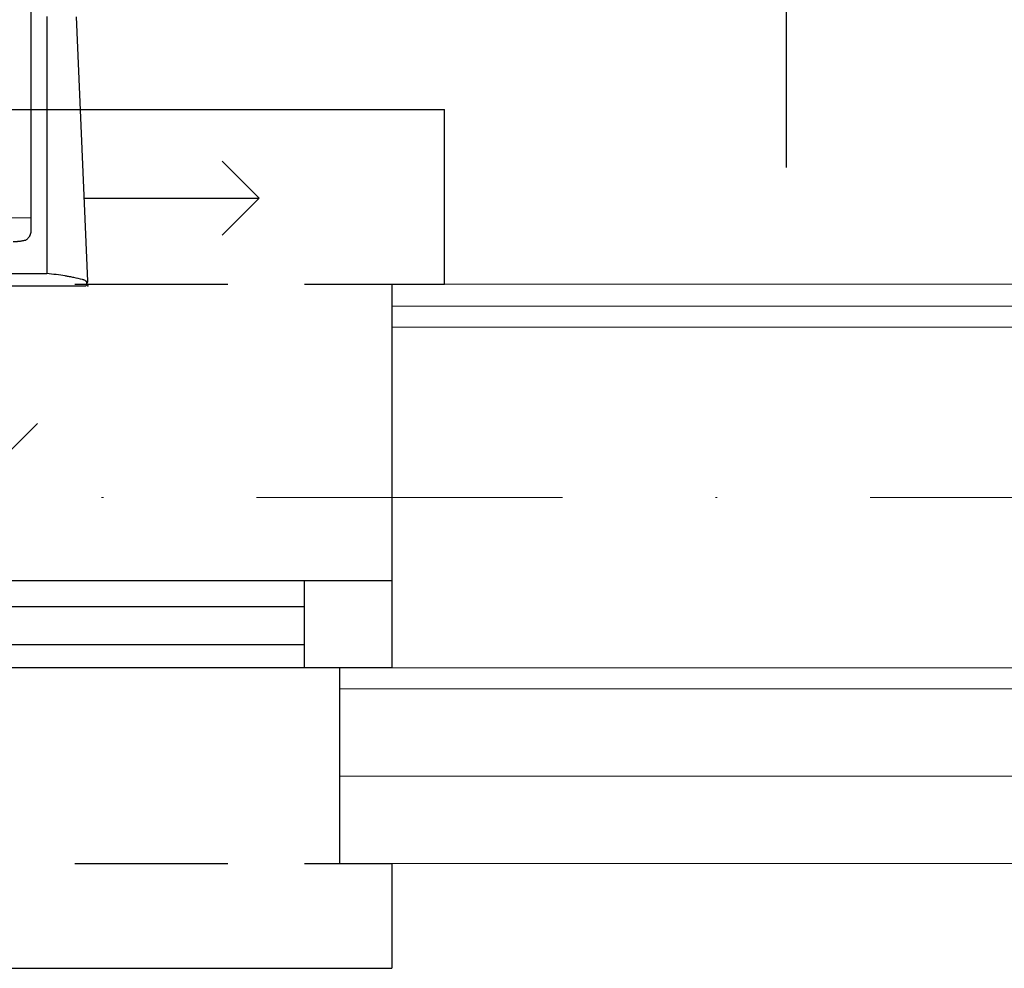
# Model space of a CAD drawing. Header units: inches. Extents: x 45159 to 108059, y -33626 to -17950.
# Tile 21 of 38: x 50566 to 50623, y -18898 to -18843. Entities that reach past the tile are written whole.
import ezdxf
from ezdxf.enums import TextEntityAlignment as Align

# ---------------------------------------------------------------- set-up
doc = ezdxf.new("R2010")
doc.units = ezdxf.units.IN
doc.header["$MEASUREMENT"] = 0
doc.linetypes.add('DASHDOT', pattern=[1, 0.5, -0.25, 0, -0.25])
doc.linetypes.add('HIDDEN', pattern=[0.375, 0.25, -0.125])
for name, color, linetype in [('DVM_INDOOR', 7, 'Continuous'), ('DVM_UNIT_BP', 7, 'Continuous'), ('DVM_UNIT_DP', 4, 'Continuous'), ('DVM_UNIT_LP', 3, 'Continuous'), ('E_gniazda', 240, 'Continuous'), ('p--okna', 251, 'Continuous')]:
    doc.layers.add(name, color=color, linetype=linetype)
for name, color, linetype, lineweight in [('p-- ocieplenie-w.zew', 251, 'Continuous', 0), ('p--osie konstr', 7, 'DASHDOT', 15), ('p--płyta GK', 251, 'Continuous', 0), ('p--ściana szkielet', 251, 'Continuous', 0)]:
    doc.layers.add(name, color=color, linetype=linetype, lineweight=lineweight)
doc.styles.add('Arial', font='arial.ttf', dxfattribs={"width": 0.75})
doc.linetypes.add('BATTING', pattern='A,0.0001,-0.1,[134,ltypeshp.shx,S=0.1,R=0,X=-0.1,Y=0],-0.2,[134,ltypeshp.shx,S=0.1,R=180,X=0.1,Y=0],-0.1', length=0.4001)

# ---------------------------------------------------------------- blocks, each defined once
blk = doc.blocks.new('okno-110-33.15')
at = {"linetype": 'Continuous', "ltscale": 35}
for p, q in [((0, 39.15), (110, 39.15)), ((-3, -10), (113, -10))]:
    blk.add_line(p, q, dxfattribs=at)
for p, q in [((110, 33.15), (110, 39.15)), ((107, 21.952), (107, 33.15)), ((105, 21.952), (5, 21.952)), ((110, 21.952), (105, 21.952)), ((105, 21.952), (105, 16.952)), ((110, 0), (110, 21.952)), ((110, 16.952), (110, 21.952)), ((5, 20.61), (105, 20.61)), ((5, 18.452), (105, 18.452)), ((5, 16.952), (105, 16.952)), ((105, 16.952), (110, 16.952)), ((110, 0), (113, 0)), ((113, 0), (113, -10))]:
    blk.add_line(p, q)
at = {"linetype": 'HIDDEN', "ltscale": 35}
for p, q in [((0, 33.15), (110, 33.15)), ((0, 0), (110, 0))]:
    blk.add_line(p, q, dxfattribs=at)
blk = doc.blocks.new('gn-1f')
at = {"layer": 'E_gniazda', "lineweight": 30}
blk.add_line((5465750.2434, 5917242.2776), (5465750.2434, 5917242.4824), dxfattribs=at)
at = {"layer": 'E_gniazda', "color": 7, "style": 'Arial'}
blk.add_attdef('fazy', (5465750.6128, 5917242.1351), '', height=0.125, dxfattribs=at)
for tag, p in [('PRAD', (5465750.2366, 5917241.9258)), ('OBWÓD', (5465750.207, 5917241.7325))]:
    blk.add_attdef(tag, text='', height=0.125, dxfattribs=at).set_placement(p, align=Align.MIDDLE)
blk = doc.blocks.new('DVM_LP_VEC')
at = {"layer": 'DVM_UNIT_LP', "color": 0}
blk.add_line((0, 0), (100, 0), dxfattribs=at)
blk.add_lwpolyline([(78.79, 21.21), (100, 0), (78.79, -21.21)], dxfattribs=at)
blk.add_point((0, 0), dxfattribs=at)
blk = doc.blocks.new('DVM_DP_VEC')
at = {"layer": 'DVM_UNIT_DP', "color": 0}
blk.add_line((0, 0), (100, 0), dxfattribs=at)
blk.add_lwpolyline([(78.79, 21.21), (100, 0), (78.79, -21.21)], dxfattribs=at)
blk.add_point((0, 0), dxfattribs=at)
blk = doc.blocks.new('RAC_ID_WM_AIRISE_WF_820X299X215_WF_T_BL')
at = {"layer": 'DVM_INDOOR', "color": 0}
for p, q in [((-408.99, 0), (408.99, 0)), ((410.01, -2.58), (403.6, -153.84)), ((-386.68, -6.99), (386.68, -6.99)), ((386.66, -154.1), (386.68, -6.99)), ((377.73, -38.77), (362.05, -38.81)), ((377.73, -38.77), (377.73, -180.19))]:
    blk.add_line(p, q, dxfattribs=at)
for points, knots in [([(407.01, -3.58), (405.4, -3.97), (403.77, -4.34), (401.3, -4.86), (400.47, -5.02), (399.21, -5.26), (398.58, -5.37), (397.95, -5.49), (397.52, -5.56), (397.31, -5.6), (395.4, -5.92), (393.69, -6.17), (390.23, -6.63), (388.49, -6.82), (386.68, -6.99)], [0, 0, 0, 0, 0.25, 0.25, 0.375, 0.375, 0.4375, 0.46875, 0.46875, 0.5, 0.5, 0.75, 0.75, 1, 1, 1, 1]), ([(409.16, -2.58), (409.03, -2.68), (408.89, -2.78), (408.58, -2.98), (408.41, -3.07), (408.19, -3.17), (408.14, -3.19), (408.05, -3.23), (408, -3.25), (407.85, -3.31), (407.75, -3.35), (407.45, -3.46), (407.23, -3.52), (407.01, -3.58)], [0, 0, 0, 0, 0.25, 0.25, 0.5, 0.5, 0.5625, 0.5625, 0.625, 0.625, 0.75, 0.75, 1, 1, 1, 1]), ([(409.38, -0.97), (409.43, -1.1), (409.47, -1.24), (409.5, -1.51), (409.5, -1.64), (409.48, -1.8), (409.48, -1.81), (409.47, -1.85), (409.46, -1.9), (409.45, -1.95), (409.42, -2.05), (409.37, -2.18), (409.31, -2.31), (409.24, -2.44), (409.2, -2.51), (409.16, -2.57)], [0, 0, 0, 0, 0.25, 0.25, 0.5, 0.5, 0.53125, 0.53125, 0.5625, 0.625, 0.625, 0.75, 0.875, 0.875, 1, 1, 1, 1]), ([(367.29, -25.3), (367.92, -25.3), (368.54, -25.32), (369.33, -25.38), (369.48, -25.4), (369.8, -25.42), (369.95, -25.44), (370.42, -25.49), (370.73, -25.53), (371.35, -25.61), (371.66, -25.66), (372.28, -25.76), (372.59, -25.81), (373.21, -25.93), (373.52, -25.99), (373.98, -26.08), (374.13, -26.11), (374.36, -26.16), (374.44, -26.18), (374.55, -26.2), (374.59, -26.21), (374.65, -26.22), (374.67, -26.23), (374.7, -26.23), (374.71, -26.24), (374.72, -26.24), (374.73, -26.24), (374.73, -26.24), (374.74, -26.24), (374.74, -26.24), (374.74, -26.24), (374.74, -26.24), (374.74, -26.24), (374.74, -26.25), (374.74, -26.25), (374.74, -26.25), (374.74, -26.25), (374.74, -26.25)], [0, 0, 0, 0, 0.25, 0.25, 0.3125, 0.3125, 0.375, 0.375, 0.5, 0.5, 0.625, 0.625, 0.75, 0.75, 0.875, 0.875, 0.9375, 0.9375, 0.96875, 0.96875, 0.984375, 0.984375, 0.992188, 0.992188, 0.996094, 0.996094, 0.998047, 0.998047, 0.999023, 0.999023, 0.999512, 0.999512, 0.999756, 0.999756, 0.999878, 0.999878, 1, 1, 1, 1]), ([(376.91, -28.68), (376.74, -28.38), (376.37, -27.78), (375.8, -27.12), (375.28, -26.65), (374.97, -26.4), (374.8, -26.27), (374.76, -26.25)], [0, 0, 0, 0, 0.319405, 0.638853, 0.798578, 0.958302, 1, 1, 1, 1]), ([(376.87, -28.69), (376.86, -28.67), (376.85, -28.65), (376.83, -28.61), (376.79, -28.56), (376.76, -28.5), (376.7, -28.39), (376.65, -28.32), (376.61, -28.24)], [0, 0, 0, 0, 0.125, 0.125, 0.25, 0.5, 0.5, 1, 1, 1, 1]), ([(376.91, -28.68), (376.9, -28.68), (376.9, -28.68), (376.89, -28.68), (376.88, -28.69), (376.87, -28.69)], [0, 0, 0, 0, 0.041419, 0.041419, 1, 1, 1, 1]), ([(376.91, -28.68), (376.91, -28.7), (376.93, -28.72), (376.95, -28.76), (376.96, -28.79), (376.98, -28.83), (377, -28.87), (377.02, -28.91), (377.04, -28.94), (377.06, -28.98), (377.07, -29.02), (377.09, -29.06), (377.11, -29.09), (377.12, -29.13), (377.14, -29.17), (377.16, -29.21), (377.17, -29.24), (377.19, -29.28), (377.21, -29.32), (377.22, -29.36), (377.24, -29.4), (377.25, -29.43), (377.27, -29.47), (377.28, -29.51), (377.29, -29.55), (377.31, -29.59), (377.32, -29.63), (377.34, -29.67), (377.35, -29.7), (377.36, -29.74), (377.38, -29.78), (377.39, -29.82), (377.43, -29.95), (377.49, -30.17), (377.57, -30.48), (377.63, -30.79), (377.68, -31.11), (377.71, -31.43), (377.72, -31.67), (377.72, -31.84), (377.73, -31.92), (377.73, -31.99), (377.73, -32.05), (377.73, -32.12), (377.73, -32.2), (377.73, -32.29), (377.73, -32.41), (377.73, -32.54), (377.73, -32.68), (377.73, -32.84), (377.73, -33.04), (377.73, -33.34), (377.73, -33.75), (377.73, -34.31), (377.73, -35.02), (377.73, -35.82), (377.73, -36.72), (377.73, -37.72), (377.73, -38.41), (377.73, -38.77)], [0, 0, 0, 0, 0.004055, 0.008107, 0.012157, 0.016204, 0.020248, 0.02429, 0.02833, 0.032368, 0.036405, 0.040439, 0.044472, 0.048503, 0.052533, 0.056562, 0.06059, 0.064617, 0.068643, 0.072669, 0.076694, 0.080718, 0.084743, 0.088767, 0.092792, 0.096817, 0.100842, 0.104867, 0.108893, 0.11292, 0.116948, 0.120977, 0.125007, 0.156305, 0.187523, 0.218729, 0.249989, 0.28128, 0.312486, 0.321346, 0.330347, 0.3363, 0.342253, 0.348206, 0.357133, 0.366061, 0.374989, 0.390617, 0.406245, 0.414217, 0.437497, 0.467059, 0.499997, 0.560279, 0.629782, 0.708506, 0.79645, 0.893615, 1, 1, 1, 1])]:
    blk.add_open_spline(points, degree=3, knots=knots, dxfattribs=at)
for points, degree in [([(410.01, -2.58), (408.99, 0)], 1), ([(376.61, -28.24), (376.61, -28.24), (376.61, -28.24), (376.61, -28.24)], 3)]:
    blk.add_open_spline(points, degree=degree, dxfattribs=at)
at = {"layer": 'DVM_UNIT_BP'}
blk.add_point((410.01, 0), dxfattribs=at)
at = {"layer": 'DVM_UNIT_DP'}
blk.add_blockref('DVM_DP_VEC', (408, -50.18), dxfattribs=at)
at = {"layer": 'DVM_UNIT_LP', "rotation": 90}
blk.add_blockref('DVM_LP_VEC', (360.01, 0), dxfattribs=at)

msp = doc.modelspace()

# ---------------------------------------------------------------- linework, layer by layer
at = {"layer": 'p-- ocieplenie-w.zew', "linetype": 'BATTING', "ltscale": 10}
msp.add_line((50702.572, -18886.661), (50584.498, -18886.661), dxfattribs=at)
at = {"layer": 'p--osie konstr', "linetype": 'DASHDOT', "ltscale": 35}
msp.add_line((50737.648, -18870.711), (50358.148, -18870.711), dxfattribs=at)
at = {"layer": 'p--płyta GK', "ltscale": 35}
for p, q in [((50674.498, -18858.511), (50587.498, -18858.511)), ((50675.748, -18859.761), (50587.498, -18859.761))]:
    msp.add_line(p, q, dxfattribs=at)
at = {"layer": 'p--ściana szkielet', "ltscale": 35}
for p, q in [((50696.448, -18860.961), (50587.498, -18860.961)), ((50696.448, -18880.461), (50584.498, -18880.461)), ((50697.648, -18881.661), (50584.498, -18881.661)), ((50707.648, -18891.661), (50584.498, -18891.661))]:
    msp.add_line(p, q, dxfattribs=at)
msp.add_lwpolyline([(50587.498, -18858.511), (50587.498, -18880.461), (50584.498, -18880.461), (50584.498, -18891.661)], dxfattribs=at)

# ---------------------------------------------------------------- block references
at = {"layer": 'DVM_INDOOR', "color": 1, "xscale": -0.1000000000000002, "yscale": 0.1000000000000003, "zscale": 0.1000000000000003, "rotation": 180}
msp.add_blockref('RAC_ID_WM_AIRISE_WF_820X299X215_WF_T_BL', (50529.103, -18858.602), dxfattribs=at)
at = {"layer": 'E_gniazda', "xscale": 45.00000000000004, "yscale": 45.00000000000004, "zscale": 45.00000000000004, "rotation": 180}
msp.add_blockref('gn-1f', (246009371.001, 266257059.867), dxfattribs=at)
at = {"layer": 'p--okna', "linetype": 'Continuous', "xscale": -1, "rotation": 180}
msp.add_blockref('okno-110-33.15', (50477.498, -18858.511), dxfattribs=at)

doc.saveas('drawing.dxf')
